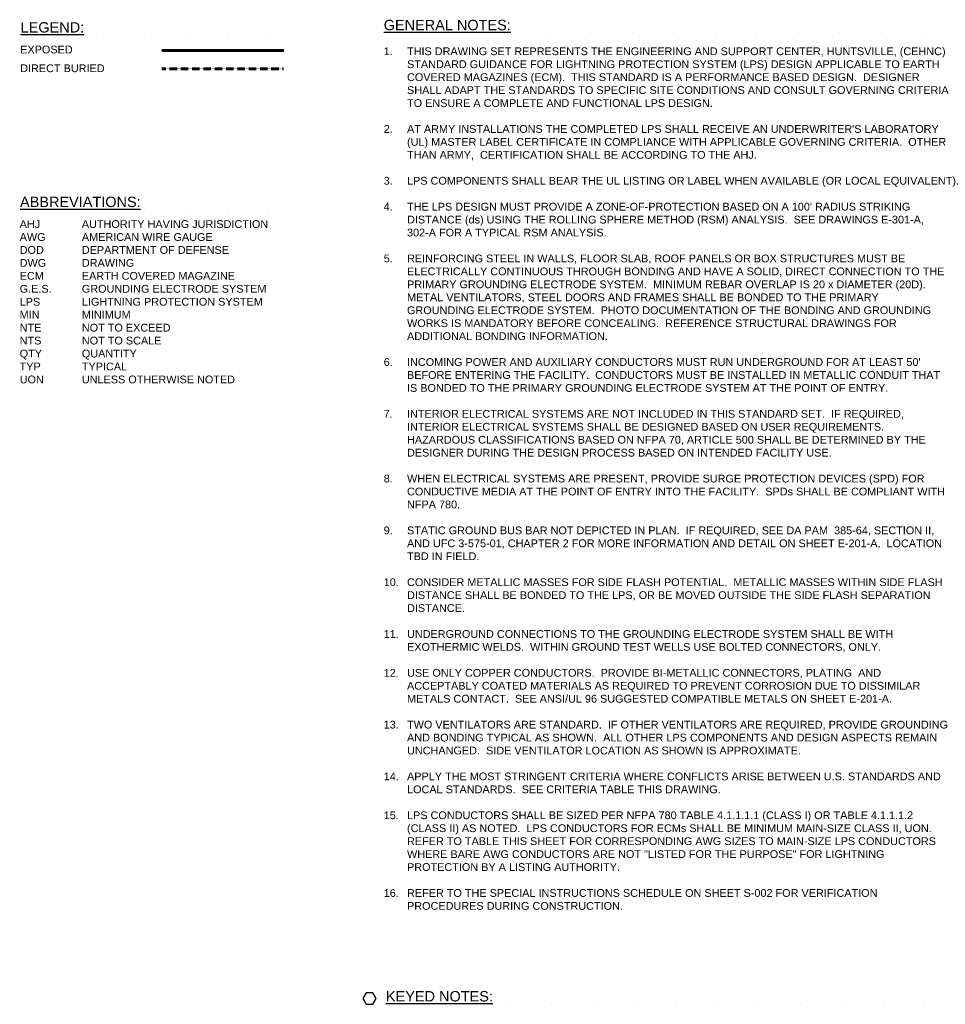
# Model space of a CAD drawing. Header units: inches. Extents: x -12 to 12802, y -12 to 13330.
# Tile 10 of 10: x 2096 to 3168, y 12189 to 13330. Entities that reach past the tile are written whole.
import ezdxf

# ---------------------------------------------------------------- set-up
doc = ezdxf.new("R2010")
doc.units = ezdxf.units.IN
doc.header["$MEASUREMENT"] = 0
doc.linetypes.add('DASHED2', pattern=[0.375, 0.25, -0.125])
doc.layers.add('E-ANNO-TEXT', color=7, linetype='Continuous', lineweight=25)
doc.layers.add('E-GND-COND', color=92, linetype='DASHED2', lineweight=60)
doc.styles.get("Standard").update_dxf_attribs({"font": 'arial.ttf'})

msp = doc.modelspace()

# ---------------------------------------------------------------- linework, layer by layer
at = {"layer": 'E-ANNO-TEXT'}
msp.add_lwpolyline([(2497.2, 12189), (2504.9, 12189), (2508.7, 12195.7), (2504.9, 12202.3), (2497.2, 12202.3), (2493.3, 12195.7)], close=True, dxfattribs=at)
at = {"layer": 'E-GND-COND', "linetype": 'Continuous'}
msp.add_line((2401.8, 13294), (2260.3, 13294), dxfattribs=at)
at = {"layer": 'E-GND-COND'}
msp.add_line((2260.5, 13272.9), (2401.3, 13272.9), dxfattribs=at)

# ---------------------------------------------------------------- texts
at = {"layer": 'E-ANNO-TEXT', "char_height": 12, "attachment_point": 1}
for s, width, heights, insert in [('{\\LLEGEND:^I^I^I^I^I^I}', 338.405, [14.6], (2096.9, 13326.9)), ('{\\LGENERAL NOTES:^I^I^I^I^I^I^I^I^I^I^I^I    }', 734.414, [0], (2517.4, 13329.6)), ('{\\LABBREVIATIONS:^I^I^I^I^I}', 351.33, [14.6], (2096.2, 13124.7)), ('{\\LKEYED NOTES:^I^I^I^I^I^I^I^I^I^I^I^I}', 713.539, [0], (2520, 12204.3))]:
    msp.add_mtext_dynamic_manual_height_columns(s, width=width, gutter_width=48, heights=heights, dxfattribs=dict(at, insert=insert))
at = {"layer": 'E-ANNO-TEXT', "char_height": 9, "attachment_point": 1, "line_spacing_factor": 0.8}
for s, width, gutter_width, heights, insert in [('\\A1;\\pxsm1;EXPOSED', 89.254, 48, [11.1], (2096.4, 13299.7)), ('\\A1;\\pxi-3,l3,sm1,t3;1.^ITHIS DRAWING SET REPRESENTS THE ENGINEERING AND SUPPORT CENTER, HUNTSVILLE, (CEHNC) STANDARD GUIDANCE FOR LIGHTNING PROTECTION SYSTEM (LPS) DESIGN APPLICABLE TO EARTH COVERED MAGAZINES (ECM).  THIS STANDARD IS A PERFORMANCE BASED DESIGN.  DESIGNER SHALL ADAPT THE STANDARDS TO SPECIFIC SITE CONDITIONS AND CONSULT GOVERNING CRITERIA TO ENSURE A COMPLETE AND FUNCTIONAL LPS DESIGN.\\P\\P2.^IAT ARMY INSTALLATIONS THE COMPLETED LPS SHALL RECEIVE AN UNDERWRITER\'S LABORATORY (UL) MASTER LABEL CERTIFICATE IN COMPLIANCE WITH APPLICABLE GOVERNING CRITERIA.  OTHER THAN ARMY,  CERTIFICATION SHALL BE ACCORDING TO THE AHJ.\\P\\P3.^ILPS COMPONENTS SHALL BEAR THE UL LISTING OR LABEL WHEN AVAILABLE (OR LOCAL EQUIVALENT).\\P\\P4.^ITHE LPS DESIGN MUST PROVIDE A ZONE-OF-PROTECTION BASED ON A 100\' RADIUS STRIKING DISTANCE (ds) USING THE ROLLING SPHERE METHOD (RSM) ANALYSIS.  SEE DRAWINGS E-301-A, 302-A FOR A TYPICAL RSM ANALYSIS.\\P\\P5.^IREINFORCING STEEL IN WALLS, FLOOR SLAB, ROOF PANELS OR BOX STRUCTURES MUST BE ELECTRICALLY CONTINUOUS THROUGH BONDING AND HAVE A SOLID, DIRECT CONNECTION TO THE PRIMARY GROUNDING ELECTRODE SYSTEM.  MINIMUM REBAR OVERLAP IS 20 x DIAMETER (20D).  METAL VENTILATORS, STEEL DOORS AND FRAMES SHALL BE BONDED TO THE PRIMARY GROUNDING ELECTRODE SYSTEM.  PHOTO DOCUMENTATION OF THE BONDING AND GROUNDING WORKS IS MANDATORY BEFORE CONCEALING.  REFERENCE STRUCTURAL DRAWINGS FOR ADDITIONAL BONDING INFORMATION.\\P\\P6.^IINCOMING POWER AND AUXILIARY CONDUCTORS MUST RUN UNDERGROUND FOR AT LEAST 50\' BEFORE ENTERING THE FACILITY.  CONDUCTORS MUST BE INSTALLED IN METALLIC CONDUIT THAT IS BONDED TO THE PRIMARY GROUNDING ELECTRODE SYSTEM AT THE POINT OF ENTRY.\\P\\P7.^IINTERIOR ELECTRICAL SYSTEMS ARE NOT INCLUDED IN THIS STANDARD SET.  IF REQUIRED, INTERIOR ELECTRICAL SYSTEMS SHALL BE DESIGNED BASED ON USER REQUIREMENTS.  HAZARDOUS CLASSIFICATIONS BASED ON NFPA 70, ARTICLE 500 SHALL BE DETERMINED BY THE DESIGNER DURING THE DESIGN PROCESS BASED ON INTENDED FACILITY USE.\\P\\P8.^IWHEN ELECTRICAL SYSTEMS ARE PRESENT, PROVIDE SURGE PROTECTION DEVICES (SPD) FOR CONDUCTIVE MEDIA AT THE POINT OF ENTRY INTO THE FACILITY.  SPDs SHALL BE COMPLIANT WITH NFPA 780.\\P\\P9.^ISTATIC GROUND BUS BAR NOT DEPICTED IN PLAN.  IF REQUIRED, SEE DA PAM  385-64, SECTION II, AND UFC 3-575-01, CHAPTER 2 FOR MORE INFORMATION AND DETAIL ON SHEET E-201-A.  LOCATION TBD IN FIELD.\\P\\P10.^ICONSIDER METALLIC MASSES FOR SIDE FLASH POTENTIAL.  METALLIC MASSES WITHIN SIDE FLASH DISTANCE SHALL BE BONDED TO THE LPS, OR BE MOVED OUTSIDE THE SIDE FLASH SEPARATION DISTANCE.\\P\\P11.^IUNDERGROUND CONNECTIONS TO THE GROUNDING ELECTRODE SYSTEM SHALL BE WITH EXOTHERMIC WELDS.  WITHIN GROUND TEST WELLS USE BOLTED CONNECTORS, ONLY. \\P\\P12.^IUSE ONLY COPPER CONDUCTORS.  PROVIDE BI-METALLIC CONNECTORS, PLATING  AND ACCEPTABLY COATED MATERIALS AS REQUIRED TO PREVENT CORROSION DUE TO DISSIMILAR METALS CONTACT.  SEE ANSI/UL 96 SUGGESTED COMPATIBLE METALS ON SHEET E-201-A.\\P\\P13.^ITWO VENTILATORS ARE STANDARD.  IF OTHER VENTILATORS ARE REQUIRED, PROVIDE GROUNDING AND BONDING TYPICAL AS SHOWN.  ALL OTHER LPS COMPONENTS AND DESIGN ASPECTS REMAIN UNCHANGED.  SIDE VENTILATOR LOCATION AS SHOWN IS APPROXIMATE.\\P\\P14.^IAPPLY THE MOST STRINGENT CRITERIA WHERE CONFLICTS ARISE BETWEEN U.S. STANDARDS AND LOCAL STANDARDS.  SEE CRITERIA TABLE THIS DRAWING.\\P\\P15.^ILPS CONDUCTORS SHALL BE SIZED PER NFPA 780 TABLE 4.1.1.1.1 (CLASS I) OR TABLE 4.1.1.1.2 (CLASS II) AS NOTED.  LPS CONDUCTORS FOR ECMs SHALL BE MINIMUM MAIN-SIZE CLASS II, UON.  REFER TO TABLE THIS SHEET FOR CORRESPONDING AWG SIZES TO MAIN-SIZE LPS CONDUCTORS WHERE BARE AWG CONDUCTORS ARE NOT "LISTED FOR THE PURPOSE" FOR LIGHTNING PROTECTION BY A LISTING AUTHORITY.\\P\\P16.^IREFER TO THE SPECIAL INSTRUCTIONS SCHEDULE ON SHEET S-002 FOR VERIFICATION PROCEDURES DURING CONSTRUCTION.', 652.378, 55.9, [1066.5], (2517.4, 13297.7)), ('\\A1;\\pxsm1;DIRECT BURIED', 124.328, 43.2, [20.6], (2096.4, 13278)), ('\\A1;\\pxsm1;AHJ^I^IAUTHORITY HAVING JURISDICTION\\PAWG^I^IAMERICAN WIRE GAUGE\\PDOD^I^IDEPARTMENT OF DEFENSE\\PDWG^I^IDRAWING\\PECM^I^IEARTH COVERED MAGAZINE\\PG.E.S.^IGROUNDING ELECTRODE SYSTEM\\PLPS^I^ILIGHTNING PROTECTION SYSTEM\\PMIN^I^IMINIMUM\\PNTE^I^INOT TO EXCEED\\PNTS^I^INOT TO SCALE\\PQTY^I^IQUANTITY\\PTYP^I^ITYPICAL\\PUON^I^IUNLESS OTHERWISE NOTED', 316.503, 48, [238.5], (2095.8, 13097.5))]:
    msp.add_mtext_dynamic_manual_height_columns(s, width=width, gutter_width=gutter_width, heights=heights, dxfattribs=dict(at, insert=insert))

doc.saveas('drawing.dxf')
